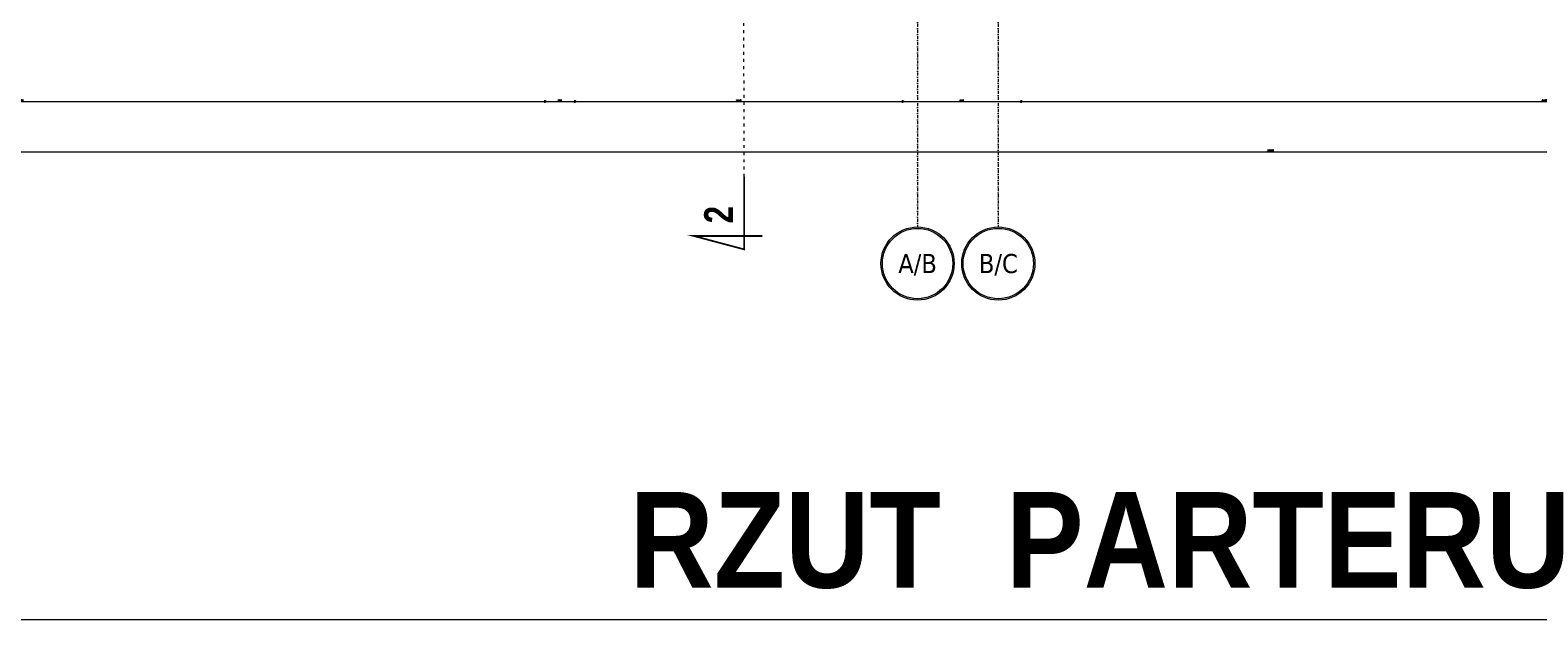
# Model space of a CAD drawing. Header units: millimetres. Extents: x -1893473 to 942156, y -568027 to 942944.
# Tile 185 of 256: x 140674 to 153276, y -480944 to -476013. Entities that reach past the tile are written whole.
import ezdxf
from ezdxf.enums import TextEntityAlignment as Align

# ---------------------------------------------------------------- set-up
doc = ezdxf.new("R2010")
doc.units = ezdxf.units.MM
doc.header["$LTSCALE"] = 0.2
doc.linetypes.add('ACAD_ISO03W100', pattern=[30, 12, -18])
doc.linetypes.add('DASHDOT', pattern=[25.4, 12.7, -6.35, 0, -6.35])
doc.layers.get('0').update_dxf_attribs({"lineweight": 0})
for name, color, linetype, lineweight in [('!! 0_ Opis', 3, 'Continuous', 13), ('!! 0_Opis_pom', 9, 'Continuous', 13), ('!! 0_Osie', 1, 'DASHDOT', 13), ('!! 1_OPIS POM NOWE', 140, 'Continuous', 5), ('!! wymiary osi', 250, 'Continuous', 9), ('0-osie-tx', 66, 'Continuous', 9), ('P-Opis nadproża', 150, 'Continuous', 9), ('P-Osie', 1, 'DASHDOT', 18)]:
    doc.layers.add(name, color=color, linetype=linetype, lineweight=lineweight)
doc.layers.add('!! 0_ramki', color=251, linetype='Continuous', lineweight=9, plot=False)
doc.layers.add('!! 1_Wyburzenia', color=7, linetype='ACAD_ISO03W100', lineweight=13, true_color=0xff0505)
doc.styles.add('ARIAL', font='tahoma.ttf')
doc.styles.add('STYLE10', font='arialbd.ttf')
doc.styles.add('STYLE7', font='ARIALNB.TTF')
doc.styles.add('TAHOMA', font='tahoma.ttf')
doc.styles.add('TXT', font='simplex.shx')
doc.dimstyles.new('DIM50', dxfattribs={"dimscale": 5, "dimtxt": 2.5, "dimasz": 1.5, "dimexe": 0, "dimexo": 0, "dimgap": 0.5, "dimtad": 1, "dimdec": 4, "dimrnd": 0.5, "dimdsep": 46, "dimtxsty": 'TXT', "dimblk1": 'TICK1', "dimblk2": 'TICK1', "dimsah": 1, "dimcen": 0, "dimse1": 1, "dimse2": 1, "dimclrd": 1, "dimclre": 7, "dimclrt": 9, "dimadec": 0, "dimazin": 0, "dimtfac": 1, "dimtdec": 4, "dimtmove": 2, "dimatfit": 3, "dimldrblk": 'TICK1', "dimfxl": 1, "dimtolj": 1, "dimarcsym": 0})

# ---------------------------------------------------------------- blocks, each defined once
blk = doc.blocks.new('*U12')
h = blk.add_hatch(color=256)
edge = h.paths.add_edge_path()
edge.add_arc((0, 0), 30.6, 0, 360)
edge = h.paths.add_edge_path(flags=17)
edge.add_arc((0, 0), 29.4, 0, 360)
for radius in [30.6, 29.4]:
    blk.add_circle((0, 0), radius)
at = {"style": 'TAHOMA', "flags": 8}
blk.add_attdef('ANSICHTSNUMMER', text='', height=16, dxfattribs=at).set_placement((0, 0), align=Align.MIDDLE_CENTER)
blk = doc.blocks.new('BLOK OSI')
at = {"layer": 'P-Osie'}
for points in [[(50117.2, -193635.5), (50117.2, -195994)], [(50184.7, -193635.5), (50184.7, -195994)]]:
    blk.add_lwpolyline(points, dxfattribs=at)
at = {"layer": '0-osie-tx'}
ref = blk.add_blockref('*U12', (50117.2, -196024.6), dxfattribs=dict(at, rotation=180))
ref.add_attrib('ANSICHTSNUMMER', 'A/B', dxfattribs={"layer": '0', "height": 16, "style": 'TAHOMA', "flags": 8}).set_placement((50117.2, -196024.6), align=Align.MIDDLE_CENTER)
ref = blk.add_blockref('*U12', (50184.7, -196024.6), dxfattribs=dict(at, rotation=180))
ref.add_attrib('ANSICHTSNUMMER', 'B/C', dxfattribs={"layer": '0', "height": 16, "style": 'TAHOMA', "flags": 8}).set_placement((50184.7, -196024.6), align=Align.MIDDLE_CENTER)
blk = doc.blocks.new('TICK1')
at = {"color": 2}
blk.add_line((-1, -1), (1, 1), dxfattribs=at)
at = {"color": 0}
for p, q in [((0, 0), (-1, 0)), ((0, -1.4), (0, 1.4))]:
    blk.add_line(p, q, dxfattribs=at)
blk = doc.blocks.new('*D1090')
at = {"layer": '!! wymiary osi', "color": 1, "lineweight": -2, "transparency": 16777216}
blk.add_line((263907, -482929), (294642, -482929), dxfattribs=at)
at = {"layer": 'DEFPOINTS', "color": 0, "transparency": 16777216}
for p in [(263900, -480808), (294650, -480808), (294650, -482929)]:
    blk.add_point(p, dxfattribs=at)
at = {"layer": '!! wymiary osi', "color": 1, "lineweight": -2, "transparency": 16777216, "xscale": 7.5, "yscale": 7.5, "zscale": 7.5, "rotation": 180}
blk.add_blockref('TICK1', (263900, -482929), dxfattribs=at)
at = {"layer": '!! wymiary osi', "color": 1, "lineweight": -2, "transparency": 16777216, "xscale": 7.5, "yscale": 7.5, "zscale": 7.5}
blk.add_blockref('TICK1', (294650, -482929), dxfattribs=at)
at = {"layer": '!! wymiary osi', "color": 9, "transparency": 16777216, "insert": (279275, -482920), "char_height": 12.5, "attachment_point": 5, "style": 'TXT'}
blk.add_mtext('\\A1;30750', dxfattribs=at)
blk = doc.blocks.new('*D1093')
at = {"layer": '!! wymiary osi', "color": 1, "lineweight": -2, "transparency": 16777216}
blk.add_line((264457, -482509), (273202, -482509), dxfattribs=at)
at = {"layer": 'DEFPOINTS', "color": 0, "transparency": 16777216}
for p in [(264450, -480124), (273210, -480124), (273210, -482509)]:
    blk.add_point(p, dxfattribs=at)
at = {"layer": '!! wymiary osi', "color": 1, "lineweight": -2, "transparency": 16777216, "xscale": 7.5, "yscale": 7.5, "zscale": 7.5, "rotation": 180}
blk.add_blockref('TICK1', (264450, -482509), dxfattribs=at)
at = {"layer": '!! wymiary osi', "color": 1, "lineweight": -2, "transparency": 16777216, "xscale": 7.5, "yscale": 7.5, "zscale": 7.5}
blk.add_blockref('TICK1', (273210, -482509), dxfattribs=at)
at = {"layer": '!! wymiary osi', "color": 9, "transparency": 16777216, "insert": (268830, -482500), "char_height": 12.5, "attachment_point": 5, "style": 'TXT'}
blk.add_mtext('\\A1;8760', dxfattribs=at)
blk = doc.blocks.new('*D1094')
at = {"layer": '!! wymiary osi', "color": 1, "lineweight": -2, "transparency": 16777216}
blk.add_line((273217, -482509), (273452, -482509), dxfattribs=at)
at = {"layer": 'DEFPOINTS', "color": 0, "transparency": 16777216}
for p in [(273210, -480124), (273460, -480124), (273460, -482509)]:
    blk.add_point(p, dxfattribs=at)
at = {"layer": '!! wymiary osi', "color": 1, "lineweight": -2, "transparency": 16777216, "xscale": 7.5, "yscale": 7.5, "zscale": 7.5, "rotation": 180}
blk.add_blockref('TICK1', (273210, -482509), dxfattribs=at)
at = {"layer": '!! wymiary osi', "color": 1, "lineweight": -2, "transparency": 16777216, "xscale": 7.5, "yscale": 7.5, "zscale": 7.5}
blk.add_blockref('TICK1', (273460, -482509), dxfattribs=at)
at = {"layer": '!! wymiary osi', "color": 9, "transparency": 16777216, "insert": (273335, -482500), "char_height": 12.5, "attachment_point": 5, "style": 'TXT'}
blk.add_mtext('\\A1;250', dxfattribs=at)
blk = doc.blocks.new('*D1095')
at = {"layer": '!! wymiary osi', "color": 1, "lineweight": -2, "transparency": 16777216}
blk.add_line((273467, -482509), (276192, -482509), dxfattribs=at)
at = {"layer": 'DEFPOINTS', "color": 0, "transparency": 16777216}
for p in [(273460, -480124), (276200, -480124), (276200, -482509)]:
    blk.add_point(p, dxfattribs=at)
at = {"layer": '!! wymiary osi', "color": 1, "lineweight": -2, "transparency": 16777216, "xscale": 7.5, "yscale": 7.5, "zscale": 7.5, "rotation": 180}
blk.add_blockref('TICK1', (273460, -482509), dxfattribs=at)
at = {"layer": '!! wymiary osi', "color": 1, "lineweight": -2, "transparency": 16777216, "xscale": 7.5, "yscale": 7.5, "zscale": 7.5}
blk.add_blockref('TICK1', (276200, -482509), dxfattribs=at)
at = {"layer": '!! wymiary osi', "color": 9, "transparency": 16777216, "insert": (274830, -482500), "char_height": 12.5, "attachment_point": 5, "style": 'TXT'}
blk.add_mtext('\\A1;2740', dxfattribs=at)
blk = doc.blocks.new('*D1096')
at = {"layer": '!! wymiary osi', "color": 1, "lineweight": -2, "transparency": 16777216}
blk.add_line((276207, -482509), (277182, -482509), dxfattribs=at)
at = {"layer": 'DEFPOINTS', "color": 0, "transparency": 16777216}
for p in [(276200, -480124), (277190, -480124), (277190, -482509)]:
    blk.add_point(p, dxfattribs=at)
at = {"layer": '!! wymiary osi', "color": 1, "lineweight": -2, "transparency": 16777216, "xscale": 7.5, "yscale": 7.5, "zscale": 7.5, "rotation": 180}
blk.add_blockref('TICK1', (276200, -482509), dxfattribs=at)
at = {"layer": '!! wymiary osi', "color": 1, "lineweight": -2, "transparency": 16777216, "xscale": 7.5, "yscale": 7.5, "zscale": 7.5}
blk.add_blockref('TICK1', (277190, -482509), dxfattribs=at)
at = {"layer": '!! wymiary osi', "color": 9, "transparency": 16777216, "insert": (276695, -482500), "char_height": 12.5, "attachment_point": 5, "style": 'TXT'}
blk.add_mtext('\\A1;990', dxfattribs=at)
blk = doc.blocks.new('*D1097')
at = {"layer": '!! wymiary osi', "color": 1, "lineweight": -2, "transparency": 16777216}
blk.add_line((277197, -482509), (285932, -482509), dxfattribs=at)
at = {"layer": 'DEFPOINTS', "color": 0, "transparency": 16777216}
for p in [(277190, -480124), (285940, -480124), (285940, -482509)]:
    blk.add_point(p, dxfattribs=at)
at = {"layer": '!! wymiary osi', "color": 1, "lineweight": -2, "transparency": 16777216, "xscale": 7.5, "yscale": 7.5, "zscale": 7.5, "rotation": 180}
blk.add_blockref('TICK1', (277190, -482509), dxfattribs=at)
at = {"layer": '!! wymiary osi', "color": 1, "lineweight": -2, "transparency": 16777216, "xscale": 7.5, "yscale": 7.5, "zscale": 7.5}
blk.add_blockref('TICK1', (285940, -482509), dxfattribs=at)
at = {"layer": '!! wymiary osi', "color": 9, "transparency": 16777216, "insert": (281565, -482500), "char_height": 12.5, "attachment_point": 5, "style": 'TXT'}
blk.add_mtext('\\A1;8750', dxfattribs=at)
blk = doc.blocks.new('oznaczenie przekroi')
at = {"layer": '!! 0_ Opis', "color": 2, "const_width": 1.44}
blk.add_lwpolyline([(86031.8, -195890.5), (86031.8, -195951.3), (85989.7, -195940.1), (86047, -195940.1)], dxfattribs=at)
blk.add_lwpolyline([(86031.8, -195890.5), (86031.8, -195951.3), (85989.7, -195940.1), (86047, -195940.1)], dxfattribs=at)
at = {"layer": '!! 1_Wyburzenia'}
blk.add_lwpolyline([(86031.8, -195890.5), (86028.2, -193636)], dxfattribs=at)
at = {"layer": '!! 0_ Opis', "color": 9, "style": 'STYLE7', "text_generation_flag": 6, "width": 0.95}
blk.add_text('2', height=24, rotation=270, dxfattribs=at).set_placement((86022.4, -195929.5))
blk = doc.blocks.new('A$C2EB40A8D')
at = {"layer": '!! 0_ramki'}
blk.add_lwpolyline([(-31093.9525, 43157.63294), (10906.0475, 43157.63294), (10906.0475, 13457.63294), (-31093.9525, 13457.63294)], close=True, dxfattribs=at)
at = {"layer": '!! 0_Osie', "xscale": 10, "yscale": 10, "zscale": 10}
blk.add_blockref('BLOK OSI', (-516748.24414, 1976683.397), dxfattribs=at)
at = {"layer": '!! 1_Wyburzenia', "xscale": 10, "yscale": 10, "zscale": 10}
blk.add_blockref('oznaczenie przekroi', (-877343.67123, 1976068.79528), dxfattribs=at)
at = {"layer": '!! 0_ Opis', "style": 'STYLE10', "width": 0.95}
blk.add_text('RZUT  PARTERU ', height=800, dxfattribs=at).set_placement((-17990.92384, 13726.48377))
at = {"layer": '!! 0_Opis_pom', "ltscale": 0.7, "style": 'ARIAL'}
for tag, p in [('B1,21', (-891.77727, 31796.97458)), ('A1,16', (-13651.31084, 31587.95236)), ('B1/17', (-9701.43347, 31565.05244)), ('B1,19', (-5798.61305, 31587.22944)), ('A1,1', (-16866.13618, 31459.3792)), ('1,22', (4526.58954, 31507.65132)), ('1,23', (10805.41388, 31565.05244)), ('B1,18', (-7791.62894, 31330.08444)), ('B1,20', (-2961.4347, 31167.05787)), ('A1,6', (-19287.17717, 30923.71998)), ('B1,1', (14135.63445, 30913.92963)), ('B1,3', (17346.74696, 30023.81022)), ('B1,4', (29817.71501, 29157.67457)), ('A1,5', (-23454.5385, 28820.77901)), ('A1,2', (-17502.57721, 28602.57524)), ('B1,2D', (2616.16402, 28559.52261)), ('A1,15', (-13651.31084, 28261.46046)), ('B1,4', (29883.58177, 28158.35876)), ('B1,2B', (18801.54781, 27650.12382)), ('B1,2A', (13086.7373, 27376.04393)), ('A1,3', (-16846.27912, 25980.40356)), ('B1,8', (9089.53994, 25356.27639)), ('B1,6', (31915.87888, 23754.79829)), ('A1,4', (-24010.17576, 23559.17399)), ('B1,14', (-11621.32288, 23261.44183)), ('B1,13', (-3080.55208, 22924.09997)), ('B1,10', (3982.60923, 22874.21277)), ('B1,5', (29245.49088, 22896.69268)), ('B1,9', (5634.43488, 22623.92098)), ('B1,2C', (13327.26639, 22378.5328)), ('B1,7', (16398.41175, 22348.28836)), ('B1,11', (5553.20442, 20939.83877)), ('B1,12', (3693.27174, 20628.72148)), ('C1,3', (5969.08376, 16336.01084)), ('C1,2', (11955.93711, 11671.55655)), ('C1,1', (15659.17205, 11415.94196)), ('C1,4', (5140.00888, 9205.5831)), ('C1,5', (5680.4486, 6154.54995)), ('C1,10', (16327.05085, 6080.66085)), ('C1,9', (16526.57171, 3173.45283)), ('C1,6', (6367.37903, 2771.84181)), ('D0,18', (-1981.87701, -110.73158)), ('D0,7', (-13531.42299, -1159.67649)), ('C1,7', (7275.77161, -1303.00991)), ('D0,3', (-9324.21674, -1442.63631)), ('D0,17', (2064.87671, -1345.69113)), ('D0,6', (-17529.61851, -1957.37463)), ('D0,10', (-21369.4432, -2140.60378)), ('D,09', (-12990.08379, -2746.32902)), ('D0,2', (-5516.19514, -3101.87722)), ('D0,16', (2266.73061, -3284.15369)), ('D0,8', (-14357.79539, -3567.69719)), ('D0,5', (-10461.54478, -3629.26575)), ('D0,4', (-8396.53404, -4353.7937)), ('D0,15', (1974.41895, -5205.84774)), ('D0,1', (-5633.49598, -5662.48534)), ('D0,11', (-23334.09291, -6045.78706)), ('D0,12', (-22436.85763, -9302.9678)), ('D0,13', (-22436.85763, -11581.16526)), ('D0,14', (-13645.94445, -11884.57769))]:
    blk.add_attdef(tag, text='', height=119.68, dxfattribs=at).set_placement(p, align=Align.MIDDLE_CENTER)
at = {"layer": '!! 1_OPIS POM NOWE', "style": 'ARIAL'}
for tag, p in [('C1.7A', (7769.3756, 685.765)), ('C1.7C', (7655.80151, -2045.04756)), ('C1.8B', (10935.93068, -2107.41983)), ('C1.8A', (13897.39715, -2120.69016)), ('C1.7B', (8274.43201, -3270.18959)), ('E1.2', (16701.02923, -5331.07351)), ('E1.5E', (21974.23379, -5463.99012)), ('E1.1', (8357.81567, -5851.01076)), ('E1.5D', (24989.27391, -5785.36474)), ('E1.5C', (25222.53959, -6394.64172)), ('E1.5B', (27694.70831, -7009.86571)), ('E1.6', (5279.46063, -8141.28746)), ('E1.5A', (25547.9555, -8495.18994)), ('E1.5F', (22414.7084, -9822.66389)), ('E1.5G', (23977.19473, -9792.46695)), ('E1,4', (13935.69867, -10458.20073)), ('E1.5L', (28030.8296, -11267.7725)), ('E1.3', (5639.18862, -11994.01941)), ('E1.5H', (23988.49716, -12231.38049)), ('E1.5K', (27714.73934, -12977.98364)), ('E1.5I', (22290.68736, -13989.9049)), ('E1.5J', (27095.71534, -16088.17469))]:
    blk.add_attdef(tag, text='', height=119.68, dxfattribs=at).set_placement(p, align=Align.MIDDLE_CENTER)
at = {"layer": '!! wymiary osi'}
for base, p1, p2, picture, middle in [((-18691.12989, 17792.65542), (-27451.12989, 20177.51397), (-18691.12989, 20177.51397), '*D1093', (-23071.12989, 17801.40542)), ((-18441.12989, 17792.65542), (-18691.12989, 20177.51397), (-18441.12989, 20177.51397), '*D1094', (-18566.12989, 17801.40542)), ((-15701.12989, 17792.65542), (-18441.12989, 20177.51397), (-15701.12989, 20177.51397), '*D1095', (-17071.12989, 17801.40542)), ((-14711.12989, 17792.65542), (-15701.12989, 20177.51397), (-14711.12989, 20177.51397), '*D1096', (-15206.12989, 17801.40542)), ((-5961.12989, 17792.65542), (-14711.12989, 20177.51397), (-5961.12989, 20177.51397), '*D1097', (-10336.12989, 17801.40542)), ((2748.87011, 17372.74675), (-28001.12989, 19492.92898), (2748.87011, 19492.92898), '*D1090', (-12626.12989, 17381.49675))]:
    dim = blk.add_linear_dim(base=base, p1=p1, p2=p2, dimstyle='DIM50', dxfattribs=at)
    dim.commit()
    dim.dimension.update_dxf_attribs({"geometry": picture, "text_midpoint": middle, "insert": (-291900.79406, 500301.26018)})

msp = doc.modelspace()

# ---------------------------------------------------------------- block references
at = {"layer": 'P-Opis nadproża', "color": 4}
msp.add_blockref('A$C2EB40A8D', (163667.94092, -494401.63474), dxfattribs=at)

doc.saveas('drawing.dxf')
